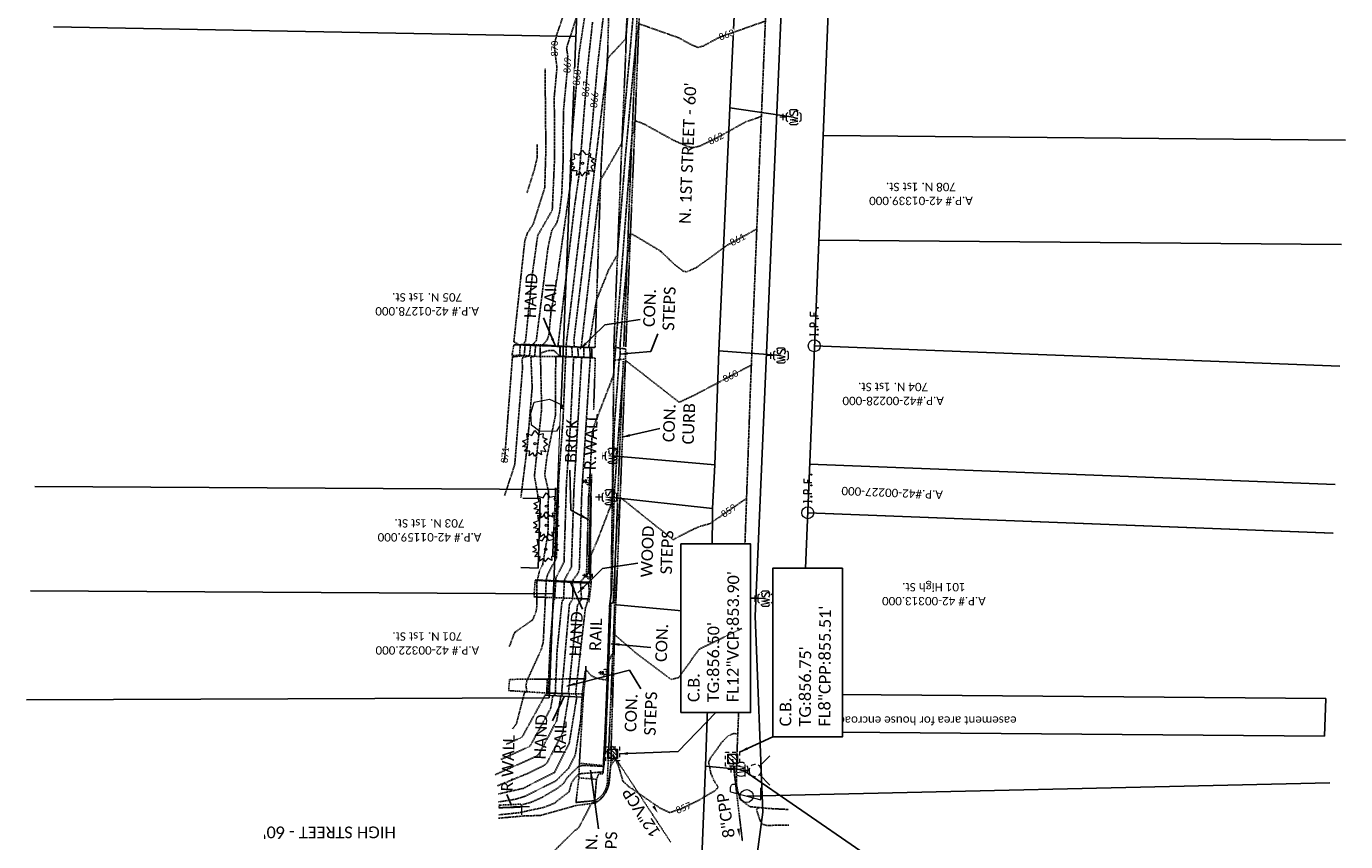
# Model space of a CAD drawing. Header units: feet. Extents: x 2292506 to 2293157, y 268466 to 270056.
# Tile 5 of 7: x 2292535 to 2292850, y 269115 to 269310. Entities that reach past the tile are written whole.
import ezdxf
from ezdxf.enums import TextEntityAlignment as Align

# ---------------------------------------------------------------- set-up
doc = ezdxf.new("R2010")
doc.units = ezdxf.units.FT
doc.header["$MEASUREMENT"] = 0
for name, pattern in [('elecex', [0]), ('gasex', [0]), ('OhDOT_USTN1', [0.055, 0.014, -0.041]), ('OhDOT_USTN3', [0.22, 0.165, -0.055]), ('OhDOT_USTN5', [0.11, 0.055, -0.055]), ('REDO_Drainage01', [1.6, 0.85, -0.75]), ('rowex', [0]), ('waterex', [0])]:
    doc.linetypes.add(name, pattern=pattern)
doc.layers.add('1_hiddle lot lines', color=7, linetype='Continuous', plot=False, transparency=0.75)
for name, color, linetype in [('BD_X_Porch_or_Deck', 7, 'Continuous'), ('DR_X_Cells', 121, 'Continuous'), ('DR_X_Storm_Sewer', 151, 'OhDOT_USTN5'), ('DR_X_Text', 7, 'Continuous'), ('DT_X_Contour_Major', 132, 'OhDOT_USTN3'), ('DT_X_Contour_Minor', 136, 'OhDOT_USTN3'), ('DV_X_Property_Line', 7, 'Continuous'), ('PV_X_Curb', 120, 'OhDOT_USTN1'), ('PV_X_Driveway', 7, 'OhDOT_USTN5'), ('PV_X_EOP', 7, 'OhDOT_USTN3'), ('PV_X_Steps', 120, 'OhDOT_USTN1'), ('PV_X_Text', 7, 'Continuous'), ('PV_X_Walk', 120, 'OhDOT_USTN5'), ('RC_X_Misc', 11, 'Continuous'), ('RD_X_Cells', 7, 'Continuous'), ('RD_X_Misc_Items', 1, 'OhDOT_USTN3'), ('RD_X_Text', 7, 'Continuous'), ('RD_X_Wall', 120, 'OhDOT_USTN1'), ('RW_X_Fee_RW', 6, 'rowex'), ('SN_X_Public', 3, 'Continuous'), ('SV_X_Mon_Cells_Found', 7, 'Continuous'), ('SV_X_Text', 7, 'Continuous'), ('SV_X_Text_Label', 7, 'Continuous'), ('UT_X_Electric', 1, 'elecex'), ('UT_X_Electric_Cells', 1, 'Continuous'), ('UT_X_Gas', 2, 'gasex'), ('UT_X_Gas_Cells', 2, 'Continuous'), ('UT_X_Misc_Cells', 7, 'Continuous'), ('UT_X_Water', 133, 'waterex'), ('UT_X_Water_Cells', 131, 'Continuous'), ('VG_X_Cells', 3, 'Continuous'), ('VG_X_Flower_Bed', 3, 'OhDOT_USTN1'), ('XS_X_Text_Info', 5, 'Continuous')]:
    doc.layers.add(name, color=color, linetype=linetype)
doc.layers.add('DT_X_User_Label_current', color=6, linetype='Continuous', transparency=0.5)
doc.styles.add('SHR', font='calibri.ttf', dxfattribs={"height": 0.75})
doc.styles.get("Standard").update_dxf_attribs({"font": 'calibri.ttf'})
doc.dimstyles.get("Standard").update_dxf_attribs({"dimtxt": 0.18, "dimasz": 0.18, "dimexe": 0.18, "dimexo": 0.0625, "dimgap": 0.09, "dimtad": 0, "dimtih": 1, "dimtoh": 1, "dimdec": 4, "dimzin": 0, "dimdsep": 46, "dimtxsty": 'Standard', "dimcen": 0.09, "dimadec": 0, "dimazin": 0, "dimtfac": 1, "dimtdec": 4, "dimtofl": 0, "dimtmove": 0, "dimatfit": 3, "dimfxl": 1, "dimtolj": 1, "dimtzin": 0, "dimarcsym": 0})

# ---------------------------------------------------------------- blocks, each defined once
blk = doc.blocks.new('SHRUB')
at = {"layer": 'VG_X_Cells', "color": 3, "linetype": 'Continuous', "lineweight": 0, "flags": 128}
blk.add_lwpolyline([(-0.004, 0.09), (0.026, 0.127), (0.047, 0.075), (0.101, 0.084), (0.084, 0.033), (0.132, 0.003), (0.089, -0.034), (0.101, -0.079), (0.064, -0.076), (0.047, -0.121), (0.026, -0.087), (-0.008, -0.128), (-0.029, -0.083), (-0.08, -0.105), (-0.071, -0.058), (-0.111, -0.062), (-0.088, -0.022), (-0.126, 0.006), (-0.089, 0.019), (-0.119, 0.059), (-0.073, 0.054), (-0.074, 0.106), (-0.037, 0.077), (-0.026, 0.127), (-0.004, 0.09)], dxfattribs=at)
at = {"layer": 'VG_X_Cells', "color": 3, "linetype": 'Continuous', "lineweight": 0}
blk.add_circle((0, 0), 0.0115, dxfattribs=at)
blk = doc.blocks.new('BUSH')
at = {"xscale": 12, "yscale": 12, "zscale": 12}
blk.add_blockref('SHRUB', (0, 0), dxfattribs=at)
blk = doc.blocks.new('CB22B-X')
at = {"layer": 'Defpoints', "color": 20, "linetype": 'REDO_Drainage01', "lineweight": 0}
blk.add_lwpolyline([(-1, 1), (1, 1), (1, -1), (-1, -1), (-1, 1)], close=True, dxfattribs=at)
at = {"layer": 'DR_X_Cells', "color": 151, "linetype": 'Continuous', "lineweight": 0}
for p, q in [((-1.15, -0.61), (0.61, 1.15)), ((-1.15, 0.52), (-0.52, 1.15)), ((-0.55, -1.15), (1.15, 0.55)), ((0.58, -1.15), (1.15, -0.58))]:
    blk.add_line(p, q, dxfattribs=at)
at = {"layer": 'DR_X_Cells', "color": 151, "linetype": 'REDO_Drainage01', "lineweight": 0}
blk.add_lwpolyline([(-1.67, 1.67), (1.67, 1.67), (1.67, -1.67), (-1.67, -1.67), (-1.67, 1.67)], close=True, dxfattribs=at)
at = {"layer": 'DR_X_Cells', "color": 151, "linetype": 'Continuous', "lineweight": 0, "flags": 128}
blk.add_lwpolyline([(-1.15, 1.15), (1.15, 1.15), (1.15, -1.15), (-1.15, -1.15), (-1.15, 1.15)], close=True, dxfattribs=at)
blk = doc.blocks.new('CBS_CATCH BASIN RECTANGLE')
blk.add_blockref('CB22B-X', (0, 0))
blk = doc.blocks.new('FH')
at = {"layer": 'UT_X_Water_Cells', "color": 133, "linetype": 'Continuous', "lineweight": 0}
for p, q in [((0, 0.06), (0, 0.146)), ((0.06, 0.103), (-0.06, 0.103)), ((-0.042, -0.042), (-0.146, -0.146)), ((0.042, -0.042), (0.146, -0.146))]:
    blk.add_line(p, q, dxfattribs=at)
for start, end in [(140.021, 184.0629), (68.1395, 112.038), (356.0165, 39.9889), (211.8788, 255.8479), (283.8239, 329.9097)]:
    blk.add_arc((0, 0), 0.06, start, end, dxfattribs=at)
blk = doc.blocks.new('FH_FIRE HYDRANT')
at = {"xscale": 12, "yscale": 12, "zscale": 12}
blk.add_blockref('FH', (0, 0), dxfattribs=at)
blk = doc.blocks.new('GV')
at = {"layer": 'UT_X_Gas_Cells', "color": 2, "linetype": 'Continuous', "lineweight": 0}
for p, q in [((0.032, 0.102), (-0.032, 0.102)), ((0, 0.07), (0, 0.134))]:
    blk.add_line(p, q, dxfattribs=at)
at = {"layer": 'UT_X_Gas_Cells', "color": 2, "linetype": 'Continuous', "lineweight": 0, "flags": 128}
blk.add_lwpolyline([(0.027, 0.027), (0.026, 0.031), (0.024, 0.034), (0.02, 0.038), (0.015, 0.042), (0.012, 0.044), (0.009, 0.044), (0.005, 0.045), (-0.004, 0.045), (-0.007, 0.044), (-0.01, 0.044), (-0.012, 0.042), (-0.018, 0.038), (-0.022, 0.033), (-0.024, 0.027), (-0.025, 0.019), (-0.027, 0.008), (-0.027, -0.007), (-0.026, -0.019), (-0.023, -0.028), (-0.019, -0.036), (-0.015, -0.039), (-0.011, -0.042), (-0.003, -0.045), (0.005, -0.045), (0.012, -0.044), (0.015, -0.042), (0.018, -0.041), (0.021, -0.038), (0.024, -0.034), (0.027, -0.027), (0.027, -0.01), (0.012, -0.01)], dxfattribs=at)
at = {"layer": 'UT_X_Gas_Cells', "color": 2, "linetype": 'Continuous', "lineweight": 0, "extrusion": (0, 0, -1)}
blk.add_arc((0, 0), 0.07, 330.0184, 29.9816, dxfattribs=at)
at = {"layer": 'UT_X_Gas_Cells', "color": 2, "linetype": 'Continuous', "lineweight": 0}
for start, end in [(60.0184, 120.0157), (330.0184, 29.9816), (239.9843, 299.9816)]:
    blk.add_arc((0, 0), 0.07, start, end, dxfattribs=at)
blk = doc.blocks.new('GVALVE_GAS VALVE')
at = {"xscale": 12, "yscale": 12, "zscale": 12}
blk.add_blockref('GV', (0, 0), dxfattribs=at)
blk = doc.blocks.new('IPF')
at = {"layer": 'SV_X_Mon_Cells_Found', "color": 7, "linetype": 'Continuous', "lineweight": 0, "flags": 128}
for points in [[(0.101, 0.04), (0.118, 0.04)], [(0.11, -0.04), (0.11, 0.04)], [(0.188, -0.04), (0.188, 0.04), (0.214, 0.04), (0.217, 0.039), (0.221, 0.038), (0.223, 0.037), (0.224, 0.036), (0.226, 0.032), (0.228, 0.029), (0.229, 0.024), (0.229, 0.017), (0.229, 0.014), (0.227, 0.01), (0.225, 0.006), (0.223, 0.004), (0.221, 0.003), (0.219, 0.002), (0.214, 0.001), (0.188, 0.001)], [(0.338, 0.04), (0.3, 0.04), (0.3, -0.04)], [(0.3, 0.001), (0.327, 0.001)], [(0.101, -0.04), (0.118, -0.04)], [(0.157, -0.029), (0.16, -0.029), (0.162, -0.031), (0.164, -0.033), (0.164, -0.036), (0.162, -0.039), (0.16, -0.04), (0.157, -0.04), (0.156, -0.039), (0.154, -0.036), (0.154, -0.033), (0.156, -0.031), (0.157, -0.029)], [(0.27, -0.029), (0.273, -0.029), (0.274, -0.031), (0.276, -0.033), (0.276, -0.036), (0.274, -0.039), (0.273, -0.04), (0.27, -0.04), (0.268, -0.039), (0.267, -0.036), (0.267, -0.033), (0.268, -0.031), (0.27, -0.029)], [(0.377, -0.029), (0.38, -0.029), (0.382, -0.031), (0.383, -0.033), (0.383, -0.036), (0.382, -0.039), (0.38, -0.04), (0.377, -0.04), (0.376, -0.039), (0.374, -0.036), (0.374, -0.033), (0.376, -0.031), (0.377, -0.029)]]:
    blk.add_lwpolyline(points, dxfattribs=at)
at = {"layer": 'SV_X_Mon_Cells_Found', "color": 7, "linetype": 'Continuous', "lineweight": 0}
blk.add_circle((0, 0), 0.06, dxfattribs=at)
blk = doc.blocks.new('ROCK')
at = {"layer": 'RD_X_Cells', "color": 120, "linetype": 'Continuous', "lineweight": 0, "flags": 128}
blk.add_lwpolyline([(-0.153, -0.097), (-0.157, 0.068), (-0.094, 0.152), (0.024, 0.158), (0.134, 0.126), (0.164, -0.027), (0.107, -0.15), (-0.056, -0.157), (-0.153, -0.097)], dxfattribs=at)
blk = doc.blocks.new('SGN1P')
at = {"layer": 'SN_X_Public', "color": 3, "linetype": 'Continuous', "lineweight": 0}
for p, q in [((0, 0), (-0.08, 0)), ((0, 0.08), (0, -0.08))]:
    blk.add_line(p, q, dxfattribs=at)
blk = doc.blocks.new('SIGNPB_PUBLIC SIGN')
at = {"xscale": 12, "yscale": 12, "zscale": 12}
blk.add_blockref('SGN1P', (0, 0), dxfattribs=at)
blk = doc.blocks.new('WSS')
at = {"layer": 'UT_X_Water_Cells', "color": 133, "linetype": 'Continuous', "lineweight": 0}
for p, q in [((0, 0.074), (0, 0.138)), ((0.032, 0.106), (-0.032, 0.106)), ((0.02, 0.008), (0.055, -0.01))]:
    blk.add_line(p, q, dxfattribs=at)
at = {"layer": 'UT_X_Water_Cells', "color": 133, "linetype": 'Continuous', "lineweight": 0, "flags": 128}
for points in [[(-0.059, 0.045), (-0.074, 0.03), (-0.074, -0.03), (-0.059, -0.045)], [(-0.055, 0.035), (-0.041, -0.041), (-0.027, 0.035), (-0.013, -0.041), (0.001, 0.035)], [(0.045, 0.059), (0.03, 0.074), (-0.03, 0.074), (-0.045, 0.059)], [(0.059, -0.045), (0.074, -0.03), (0.074, 0.03), (0.059, 0.045)], [(-0.045, -0.059), (-0.03, -0.074), (0.03, -0.074), (0.045, -0.059)]]:
    blk.add_lwpolyline(points, dxfattribs=at)
at = {"layer": 'UT_X_Water_Cells', "color": 133, "linetype": 'Continuous', "lineweight": 0, "extrusion": (0, 0, -1)}
for centre, radius, start, end in [((-0.028, 0.02), 0.0135, 303.6324, 53.7413), ((-0.039, -0.005), 0.04, 61.3463, 118.6537), ((-0.037, -0.009), 0.0316, 235.6037, 316.3305), ((-0.044, -0.022), 0.017, 132.0642, 228.5117)]:
    blk.add_arc(centre, radius, start, end, dxfattribs=at)
blk = doc.blocks.new('WGV')
at = {"layer": 'UT_X_Water_Cells', "color": 133, "linetype": 'Continuous', "lineweight": 0}
for p, q in [((0, 0.07), (0, 0.134)), ((0.032, 0.102), (-0.032, 0.102))]:
    blk.add_line(p, q, dxfattribs=at)
at = {"layer": 'UT_X_Water_Cells', "color": 133, "linetype": 'Continuous', "lineweight": 0, "flags": 128}
blk.add_lwpolyline([(-0.032, 0.041), (-0.016, -0.045), (0, 0.041), (0.016, -0.045), (0.032, 0.041)], dxfattribs=at)
at = {"layer": 'UT_X_Water_Cells', "color": 133, "linetype": 'Continuous', "lineweight": 0, "extrusion": (0, 0, -1)}
blk.add_arc((0, 0), 0.07, 330.0184, 29.9816, dxfattribs=at)
at = {"layer": 'UT_X_Water_Cells', "color": 133, "linetype": 'Continuous', "lineweight": 0}
for start, end in [(60.0184, 120.0157), (330.0184, 29.9816), (239.9843, 299.9816)]:
    blk.add_arc((0, 0), 0.07, start, end, dxfattribs=at)
blk = doc.blocks.new('PLP')
at = {"layer": 'UT_X_Misc_Cells', "color": 1, "linetype": 'Continuous', "lineweight": 0}
for p, q in [((0.043, 0.16), (0.085, 0.16)), ((0.026, 0.096), (0.085, 0.096))]:
    blk.add_line(p, q, dxfattribs=at)
at = {"layer": 'UT_X_Misc_Cells', "color": 1, "linetype": 'Continuous', "lineweight": 0, "flags": 128}
blk.add_lwpolyline([(0.043, 0.16), (-0.037, -0.14), (0.083, -0.14)], dxfattribs=at)
at = {"layer": 'UT_X_Misc_Cells', "color": 1, "linetype": 'Continuous', "lineweight": 0}
blk.add_circle((0, 0), 0.065, dxfattribs=at)
at = {"layer": 'UT_X_Misc_Cells', "color": 1, "linetype": 'Continuous', "lineweight": 0, "extrusion": (0, 0, -1)}
blk.add_arc((-0.086, 0.128), 0.0319, 88.8767, 271.1233, dxfattribs=at)

msp = doc.modelspace()

# ---------------------------------------------------------------- linework, layer by layer
at = {"layer": '1_hiddle lot lines'}
for p, q in [((2292725.16, 269283.79), (2292850.09, 269282.7)), ((2292724.14, 269258.81), (2292849.08, 269257.72)), ((2292721.5, 269193.6), (2292847.02, 269188.71)), ((2292719.38, 269141.24), (2292845.01, 269140.16))]:
    msp.add_line(p, q, dxfattribs=at)
at = {"layer": 'BD_X_Porch_or_Deck'}
for p, q in [((2292653.35, 269197.11), (2292657.47, 269196.99)), ((2292652.88, 269180.48), (2292657.01, 269180.37))]:
    msp.add_line(p, q, dxfattribs=at)
at = {"layer": 'BD_X_Porch_or_Deck', "flags": 128}
msp.add_lwpolyline([(2292657.47, 269196.99), (2292657.01, 269180.37)], dxfattribs=at)
at = {"layer": 'DR_X_Storm_Sewer'}
msp.add_line((2292703.52, 269134.71), (2292705.86, 269115.1), dxfattribs=at)
at = {"layer": 'DR_X_Text'}
for points in [[(2292685.66, 269121.75, 0, 0.667, 0), (2292684.59, 269123.44, 0, 0, -0.041595), (2292683.65, 269125.21, 0, 0, 0.125362), (2292682.43, 269126.81, 0, 0, -0.167832), (2292681.36, 269128.49, 0, 0, 0.167832), (2292680.28, 269130.18, 0, 0, 0.167832)], [(2292705.22, 269116.09, 0, 0.667, 0), (2292704.91, 269118.06, 0, 0, -0.041595), (2292704.76, 269120.07, 0, 0, 0.125362), (2292704.29, 269122.02, 0, 0, -0.167832), (2292703.98, 269123.99, 0, 0, 0.167832), (2292703.67, 269125.97, 0, 0, -0.167832), (2292703.36, 269127.94, 0, 0, -0.167832)]]:
    msp.add_lwpolyline(points, format="xyseb", dxfattribs=at)
at = {"layer": 'DT_X_Contour_Minor'}
for points, elevation in [([(2292656.79, 269281.68), (2292656.82, 269278.6), (2292656.06, 269275.47), (2292654.34, 269270.09)], 872), ([(2292716.93, 269118.92), (2292711.64, 269118.83), (2292710.69, 269119.1), (2292710.21, 269119.68), (2292709.22, 269122.64), (2292709.9, 269123.09)], 857)]:
    msp.add_lwpolyline(points, dxfattribs=dict(at, elevation=elevation))
at = {"layer": 'DT_X_Contour_Minor', "elevation": 857}
msp.add_lwpolyline([(2292675.36, 269137.22), (2292675.98, 269135.69), (2292675.76, 269134.94), (2292674.5, 269134.46), (2292674.43, 269137.73), (2292674.86, 269137.66), (2292675.36, 269137.22)], close=True, dxfattribs=at)
at = {"layer": 'DV_X_Property_Line'}
for p, q in [((2292666.07, 269307.46), (2292541.15, 269309.8)), ((2292723.04, 269233.52), (2292848.68, 269228.64)), ((2292721.94, 269205.22), (2292847.58, 269200.33)), ((2292661.67, 269199.13), (2292536.68, 269199.84)), ((2292721.49, 269193.61), (2292847.13, 269188.72)), ((2292660.67, 269174.24), (2292535.67, 269174.94)), ((2292719.73, 269150.24), (2292845.39, 269149.16))]:
    msp.add_line(p, q, dxfattribs=at)
at = {"layer": 'PV_X_Curb', "flags": 128}
for points in [[(2292681.58, 269334.55), (2292679.22, 269277.71), (2292677.5, 269233.35)], [(2292682.06, 269334.11), (2292679.8, 269277.42), (2292677.98, 269233.28)], [(2292670.79, 269124.2), (2292666.11, 269123.6)]]:
    msp.add_lwpolyline(points, dxfattribs=at)
for points in [[(2292677.38, 269229.88), (2292675.39, 269180.73), (2292675.27, 269169.78), (2292673.87, 269136.33), (2292673.58, 269129.94, -0.300282), (2292670.56, 269124.76), (2292666.06, 269124.32)], [(2292677.88, 269229.61), (2292676, 269181), (2292675.49, 269169.83), (2292674.49, 269138.27), (2292674.47, 269136.19), (2292674.48, 269134.36), (2292674.09, 269129.73, -0.242732), (2292670.79, 269124.2)]]:
    msp.add_lwpolyline(points, format="xyb", dxfattribs=at)
at = {"layer": 'PV_X_Driveway'}
msp.add_lwpolyline([(2292674.38, 269170.73), (2292673.1, 269136.57), (2292673.87, 269136.33)], dxfattribs=at)
at = {"layer": 'PV_X_EOP'}
for points in [[(2292716.5, 269445.43), (2292714.18, 269385.4), (2292713.88, 269376.85), (2292711.93, 269324.94), (2292709.85, 269275.21), (2292707.71, 269221.47), (2292705.85, 269168.33), (2292704.51, 269134.7)], [(2292647.54, 269120.56), (2292653.86, 269121.12), (2292657.52, 269121.2), (2292666.11, 269123.6)]]:
    msp.add_lwpolyline(points, dxfattribs=at)
at = {"layer": 'PV_X_EOP', "flags": 128}
msp.add_lwpolyline([(2292704.51, 269134.7), (2292704.44, 269128.38), (2292705.27, 269125.09), (2292707.67, 269123.31), (2292712.12, 269122.88), (2292716.95, 269122.64)], dxfattribs=at)
at = {"layer": 'PV_X_Steps'}
for p, q in [((2292672.67, 269133.13), (2292666.89, 269133.72)), ((2292670.97, 269129.87), (2292666.75, 269130.2))]:
    msp.add_line(p, q, dxfattribs=at)
for points in [[(2292652.71, 269233.71), (2292652.63, 269231.27)], [(2292657.47, 269233.77), (2292657.53, 269230.92)], [(2292662.24, 269233.41), (2292662.25, 269231.01)], [(2292669.81, 269233.08), (2292669.91, 269230.67)], [(2292677.95, 269232.75), (2292675.12, 269233.19), (2292675.13, 269230.05), (2292677.94, 269230.36), (2292677.95, 269232.75)], [(2292669.72, 269176.74), (2292656.31, 269177.43), (2292656.02, 269173.48)], [(2292656.02, 269173.48), (2292669.26, 269172.97)], [(2292659.19, 269153.79), (2292659.08, 269150.48)], [(2292668.32, 269153.91), (2292667.86, 269150.26)]]:
    msp.add_lwpolyline(points, dxfattribs=at)
at = {"layer": 'PV_X_Text'}
for p, q in [((2292672.96, 269238.51), (2292681.41, 269239.82)), ((2292683.97, 269232.16), (2292685.64, 269236.35)), ((2292672.43, 269180.24), (2292680.88, 269181.56)), ((2292678.87, 269155.96), (2292681.61, 269151.48))]:
    msp.add_line(p, q, dxfattribs=at)
at = {"layer": 'PV_X_Walk'}
for points in [[(2292681.23, 269379.34), (2292679.28, 269339.11), (2292678.96, 269335.03), (2292677.95, 269303.27), (2292676.86, 269277.48), (2292675.12, 269233.19), (2292675.13, 269230.05), (2292674.46, 269174.25), (2292674.1, 269171.29), (2292673.47, 269152.19), (2292672.67, 269133.13), (2292672.52, 269131.18), (2292671.52, 269131.19), (2292670.97, 269129.87), (2292670.56, 269124.76)], [(2292669.72, 269176.74), (2292669.5, 269178.73), (2292669.63, 269197.71), (2292670.69, 269230.54), (2292669.91, 269230.67), (2292662.25, 269231.01), (2292657.53, 269230.92), (2292652.63, 269231.27), (2292650.76, 269231.18), (2292651.21, 269233.72), (2292652.71, 269233.71), (2292657.47, 269233.77), (2292662.24, 269233.41), (2292669.81, 269233.08), (2292670.57, 269233.15), (2292670.62, 269233.16), (2292672.09, 269276.73), (2292673.65, 269303.72), (2292674.45, 269334.78)], [(2292669.72, 269176.74), (2292669.04, 269171.23), (2292668.32, 269153.91), (2292659.19, 269153.79), (2292650.18, 269153.76), (2292649.97, 269151.07), (2292659.08, 269150.48), (2292667.86, 269150.26), (2292666.89, 269133.72), (2292666.75, 269130.2), (2292666.06, 269124.32)], [(2292666.06, 269124.32), (2292670.56, 269124.76)]]:
    msp.add_lwpolyline(points, dxfattribs=at)
at = {"layer": 'RC_X_Misc'}
for p, q in [((2292651.21, 269233.72), (2292669.14, 269233.14)), ((2292669.36, 269176.97), (2292656.34, 269177.56)), ((2292667.25, 269149.54), (2292658.65, 269150.01))]:
    msp.add_line(p, q, dxfattribs=at)
at = {"layer": 'RD_X_Wall', "flags": 128}
for points in [[(2292669.08, 269197.53), (2292668.59, 269179.01)], [(2292669.73, 269197.51), (2292669.24, 269178.99)], [(2292647.62, 269123.68), (2292652.97, 269123.92)], [(2292647.65, 269123.04), (2292653, 269123.27)]]:
    msp.add_lwpolyline(points, dxfattribs=at)
at = {"layer": 'RW_X_Fee_RW'}
for p, q in [((2292659.66, 269149.34), (2292677.29, 269584.07)), ((2292719.38, 269141.24), (2292737.31, 269583.55)), ((2292659.66, 269149.34), (2292534.66, 269148.9)), ((2292845.01, 269140.16), (2292845.39, 269149.16)), ((2292719.38, 269141.24), (2292845.01, 269140.16))]:
    msp.add_line(p, q, dxfattribs=at)
at = {"layer": 'UT_X_Electric'}
msp.add_line((2292706.88, 269125.86), (2292846.33, 269129.04), dxfattribs=at)
at = {"layer": 'UT_X_Gas'}
for p, q in [((2292730.62, 269675.01), (2292708.93, 269168.85)), ((2292706.35, 269090.28), (2292710.76, 269121.99))]:
    msp.add_line(p, q, dxfattribs=at)
at = {"layer": 'UT_X_Gas', "flags": 128}
msp.add_lwpolyline([(2292708.93, 269168.85), (2292710.76, 269121.99)], dxfattribs=at)
at = {"layer": 'UT_X_Water'}
for p, q in [((2292718.1, 269288.2), (2292702.88, 269290.43)), ((2292700.19, 269232.28), (2292715.1, 269231.18)), ((2292699.27, 269205.03), (2292674.8, 269207.2)), ((2292674.07, 269197.31), (2292698.72, 269194.61)), ((2292698.55, 269173.67), (2292711.36, 269173.07)), ((2292698.3, 269169.49), (2292675.84, 269171.61)), ((2292697.06, 269132.97), (2292705.56, 269132.22))]:
    msp.add_line(p, q, dxfattribs=at)
at = {"layer": 'UT_X_Water', "flags": 128}
msp.add_lwpolyline([(2292683.71, 268773.53), (2292683.66, 268782.91), (2292684.08, 268787.13), (2292684.11, 268794.11), (2292685.36, 268841.85), (2292685.95, 268846.35), (2292686.77, 268865.44), (2292686.83, 268866.32), (2292687.86, 268892.27), (2292689.73, 268937.82), (2292689.86, 268941.32), (2292690.01, 268946.54), (2292690.63, 268968.05), (2292691.28, 268983.9), (2292692.86, 269021.18), (2292693.3, 269035.61), (2292694.49, 269060.6), (2292695.08, 269083.38), (2292697.06, 269132.97), (2292698.3, 269169.49), (2292698.55, 269173.67), (2292698.72, 269194.61), (2292699.27, 269205.03), (2292700.19, 269232.28), (2292702.88, 269290.43), (2292704.73, 269331.16), (2292705.48, 269354.85), (2292707.21, 269398.54), (2292707.65, 269410.56), (2292708.73, 269468.23), (2292708.76, 269468.9), (2292709.97, 269496.73), (2292712.75, 269531.9), (2292714.51, 269575.71), (2292714.59, 269576.91), (2292714.37, 269588.21), (2292715.89, 269614.66), (2292715.94, 269623.28), (2292716.28, 269627.6), (2292716.51, 269631.68), (2292718.45, 269673.77)], dxfattribs=at)
at = {"layer": 'VG_X_Flower_Bed', "flags": 128}
msp.add_lwpolyline([(2292661.21, 269199.52), (2292660.5, 269183.3)], dxfattribs=at)

# ---------------------------------------------------------------- block references
at = {"layer": 'DR_X_Cells', "rotation": 90}
for p in [(2292674.84, 269135.95, 856.5), (2292703.52, 269134.71, 856.75)]:
    msp.add_blockref('CBS_CATCH BASIN RECTANGLE', p, dxfattribs=at)
at = {"layer": 'RD_X_Misc_Items', "xscale": 24, "yscale": 24, "zscale": 24, "rotation": 90}
msp.add_blockref('ROCK', (2292659.08, 269216.81, 867.48), dxfattribs=at)
at = {"layer": 'SN_X_Public', "xscale": 2, "yscale": 2, "zscale": 2, "rotation": 90}
msp.add_blockref('SIGNPB_PUBLIC SIGN', (2292653.04, 269123.32, 858.37), dxfattribs=at)
at = {"layer": 'SV_X_Mon_Cells_Found', "xscale": 24, "yscale": 24, "zscale": 24, "rotation": 90}
for p in [(2292723.04, 269233.52), (2292721.49, 269193.61)]:
    msp.add_blockref('IPF', p, dxfattribs=at)
at = {"layer": 'UT_X_Electric_Cells', "xscale": 24, "yscale": 24, "zscale": 24, "rotation": 90}
msp.add_blockref('PLP', (2292706.88, 269125.86), dxfattribs=at)
at = {"layer": 'UT_X_Gas_Cells', "rotation": 90}
for p in [(2292669.05, 269201.1), (2292669.21, 269178.57), (2292673.08, 269155.3, 860.16)]:
    msp.add_blockref('GVALVE_GAS VALVE', p, dxfattribs=at)
at = {"layer": 'UT_X_Water_Cells', "rotation": 90}
for name, p, xscale, yscale, zscale in [('WSS', (2292718.1, 269288.2, 862.48), 24, 24, 24), ('WSS', (2292715.1, 269231.18, 860.77), 24, 24, 24), ('WSS', (2292674.8, 269207.2, 861.52), 24, 24, 24), ('WSS', (2292674.07, 269197.31, 860.75), 24, 24, 24), ('WSS', (2292711.36, 269173.07, 858.45), 24, 24, 24), ('WGV', (2292705.56, 269132.22, 857.3), 24, 24, 24), ('FH_FIRE HYDRANT', (2292708.92, 269131.98, 855.02), 2, 2, 2)]:
    msp.add_blockref(name, p, dxfattribs=dict(at, xscale=xscale, yscale=yscale, zscale=zscale))
at = {"layer": 'VG_X_Cells', "xscale": 2, "yscale": 2, "zscale": 2, "rotation": 90}
for p in [(2292667.63, 269277.11, 866.75), (2292656.3, 269210.09), (2292659.01, 269195.17), (2292658.94, 269190.62), (2292658.8, 269184.86)]:
    msp.add_blockref('BUSH', p, dxfattribs=at)

# ---------------------------------------------------------------- texts
at = {"layer": 'DR_X_Text', "style": 'SHR'}
for s, rotation, p in [('12"VCP', 123.0592, (2292686.47, 269117.07, 857)), ('8"CPP', 99.0638, (2292704.1, 269116.1))]:
    msp.add_text(s, height=2.8, rotation=rotation, dxfattribs=at).set_placement(p)
at = {"layer": 'PV_X_Text', "char_height": 2.8, "attachment_point": 2, "rotation": 87.8327, "style": 'SHR'}
for s, insert in [('CON.\\PSTEPS', (2292682.26, 269242.63)), ('CON.\\PCURB', (2292686.95, 269215.1)), ('WOOD\\PSTEPS', (2292681.73, 269184.36)), ('CON.', (2292685.15, 269162.55)), ('CON.\\PSTEPS', (2292677.84, 269145.81)), ('CON.\\PSTEPS', (2292668.29, 269112.36))]:
    msp.add_mtext_dynamic_manual_height_columns(s, width=23.3461, gutter_width=14, heights=[0], dxfattribs=dict(at, insert=insert))
at = {"layer": 'SV_X_Text', "char_height": 2, "attachment_point": 2, "style": 'SHR'}
for s, width, insert, rotation in [('Lucille E. Hoopingarner\\PA.P.# 42-01339.000\\P708 N. 1st St.', 50.2909, (2292748.55, 269263.82), 180), ('Kenna J. Hall\\PWendy S. Hall\\PA.P.# 42-01278.000\\P705 N. 1st St.', 54.9549, (2292630.48, 269234.09), 180), ('Terry L. Wells\\PJanet Lee Wells\\PA.P.#42-00228-000\\P704 N. 1st St.', 50.2909, (2292741.9, 269212.66), 180), ('A.P.#42-00227-000', 50.2909, (2292741.62, 269197.34), 177.7569), ('Erika Hoopingarner\\PTyler Golec\\PA.P.# 42-01159.000\\P703 N. 1st St.', 54.9549, (2292631.04, 269180.05), 180), ('Lorrie Westmill\\PDouglas Westmill\\PA.P.# 42-00313.000\\P101 High St.', 50.2909, (2292751.64, 269164.79), 180), ('Sarah M. Vogel\\PA.P.# 42-00322.000\\P701 N. 1st St.', 54.9549, (2292630.53, 269156.34), 180), ('easement area for house encroachment', 50.2909, (2292746.04, 269142.9), 180)]:
    msp.add_mtext_dynamic_manual_height_columns(s, width=width, gutter_width=1, heights=[0], dxfattribs=dict(at, insert=insert, rotation=rotation))
at = {"layer": 'SV_X_Text_Label', "style": 'SHR'}
for s, rotation, p in [("N. 1ST STREET - 60'", 87.5929, (2292693.45, 269262.6)), ("HIGH STREET - 60'", 180, (2292622.98, 269118.57))]:
    msp.add_text(s, height=2.8, rotation=rotation, dxfattribs=at).set_placement(p)

# ---------------------------------------------------------------- leaders
at = {"layer": 'PV_X_Text'}
for points in [[(2292667.02, 269232.68), (2292672.96, 269238.51)], [(2292676.45, 269231.51), (2292683.97, 269232.16)], [(2292677.01, 269211.65), (2292686.11, 269213.78)], [(2292666.49, 269174.42), (2292672.43, 269180.24)], [(2292663.9, 269152.17), (2292678.87, 269155.96)], [(2292669.55, 269132.05), (2292671.44, 269118.05)]]:
    msp.add_leader(points, dimstyle='Standard', override={"dimscale": 20, "dimtxt": 0.01, "dimasz": 0.1}, dxfattribs=at)
at = {"layer": 'RD_X_Text'}
msp.add_leader([(2292669.16, 269191.89), (2292664.86, 269194.2)], dimstyle='Standard', override={"dimscale": 20, "dimtxt": 0.01, "dimasz": 0.1}, dxfattribs=at)
at = {"layer": 'XS_X_Text_Info'}
for points in [[(2292676.51, 269135.95), (2292690.53, 269136.54)], [(2292706, 269132.14), (2292734.16, 269112.64)]]:
    msp.add_leader(points, dimstyle='Standard', override={"dimscale": 20, "dimtxt": 0.01, "dimasz": 0.1}, dxfattribs=at)

# ---------------------------------------------------------------- next in the draw order: texts
at = {"layer": 'RD_X_Text', "char_height": 2.8, "attachment_point": 2, "rotation": 87.8327, "style": 'SHR', "bg_fill": 2}
for s, insert in [('HAND \\PRAIL', (2292653.87, 269245.59, 870)), ('BRICK\\PR.WALL', (2292663.59, 269210.79, -861.24)), ('HAND \\PRAIL', (2292664.7, 269164.69, -0.24)), ('HAND \\PRAIL', (2292656.24, 269140.05, 861.76)), ('\\PR.WALL', (2292643.72, 269133.94, -1726.24))]:
    msp.add_mtext_dynamic_manual_height_columns(s, width=12.4069, gutter_width=14, heights=[0], dxfattribs=dict(at, insert=insert))

# ---------------------------------------------------------------- next in the draw order: wipeouts: each hides what was drawn before it
for points in [[(2292726.71, 269262.68), (2292726.91, 269266.66), (2292778.02, 269266.49), (2292778.13, 269262.81)], [(2292725.25, 269208.21), (2292726.23, 269219.11), (2292755.99, 269219.03), (2292754.66, 269208.94)], [(2292736.23, 269163.8), (2292766.99, 269163.53), (2292767.62, 269170.93), (2292734.8, 269171.07), (2292734.78, 269169.94)]]:
    msp.add_wipeout(points)
for points, layer in [([(2292700.42, 269306.42), (2292704.28, 269307.85), (2292703.72, 269309.35), (2292699.87, 269307.92)], 'DT_X_User_Label_current'), ([(2292671.1, 269290.21), (2292671.46, 269294.23), (2292669.86, 269294.38), (2292669.51, 269290.35)], 'DT_X_User_Label_current'), ([(2292698.04, 269281.45), (2292701.7, 269283.32), (2292700.98, 269284.74), (2292697.31, 269282.87)], 'DT_X_User_Label_current'), ([(2292703.58, 269257.38), (2292706.59, 269259.03), (2292705.82, 269260.43), (2292702.81, 269258.79)], 'DT_X_User_Label_current'), ([(2292701.59, 269224.62), (2292705.23, 269226.54), (2292704.48, 269227.96), (2292700.84, 269226.03)], 'DT_X_User_Label_current'), ([(2292649.75, 269205.62), (2292650.02, 269209.04), (2292648.42, 269209.16), (2292648.16, 269205.74)], 'DT_X_User_Label_current'), ([(2292701.37, 269192.29), (2292704.69, 269194.58), (2292703.79, 269195.9), (2292700.46, 269193.61)], 'DT_X_User_Label_current'), ([(2292694.05, 269158.05), (2292696.88, 269161.04), (2292695.72, 269162.14), (2292692.89, 269159.15)], 'DT_X_User_Label_current'), ([(2292690.21, 269121.51), (2292693.99, 269123.12), (2292693.37, 269124.6), (2292689.58, 269122.98)], 'DT_X_User_Label_current'), ([(2292713.11, 269140.01), (2292713.11, 269180.33), (2292729.77, 269180.33), (2292729.77, 269140.01)], 'XS_X_Text_Info')]:
    msp.add_wipeout(points).dxf.layer = layer

# ---------------------------------------------------------------- next in the draw order: linework, layer by layer
at = {"layer": 'DR_X_Storm_Sewer'}
msp.add_line((2292674.84, 269135.95), (2292688.74, 269114.78), dxfattribs=at)
at = {"layer": 'DT_X_Contour_Minor'}
for points, elevation in [([(2292648.69, 269205.58), (2292649.03, 269206.63), (2292650.88, 269230.84), (2292653.69, 269231.19), (2292653.9, 269233.6), (2292653.39, 269233.82), (2292652.44, 269233.76), (2292651.21, 269234.5), (2292653.84, 269258.7), (2292654.49, 269260.51), (2292655.83, 269262.61), (2292658.6, 269271.26), (2292658.87, 269280.47), (2292658.67, 269299.82)], 871), ([(2292660.98, 269112.85), (2292665.84, 269117.65), (2292666.71, 269118.25), (2292669.79, 269124.12), (2292671.35, 269124.63), (2292672.47, 269125.67), (2292673.3, 269126.92), (2292673.85, 269128.36), (2292674.38, 269133.19), (2292675.55, 269134.63), (2292676.3, 269132.82), (2292677.27, 269129.45), (2292678.65, 269128.16), (2292686.33, 269122.87), (2292688.46, 269121.91), (2292691.31, 269122.82), (2292695.59, 269124.95), (2292699.28, 269127.14), (2292700.09, 269127.92), (2292699.03, 269129.61), (2292698.34, 269131.22), (2292697.78, 269133.88), (2292698.16, 269134.86), (2292700.97, 269138.75), (2292702.42, 269140.23), (2292703.8, 269140.84), (2292704.74, 269140.67)], 857)]:
    msp.add_lwpolyline(points, dxfattribs=dict(at, elevation=elevation))
at = {"layer": 'RD_X_Text'}
msp.add_line((2292664.86, 269194.2), (2292664.6, 269203.8), dxfattribs=at)
at = {"layer": 'XS_X_Text_Info'}
msp.add_lwpolyline([(2292713.11, 269140.01), (2292729.77, 269140.01), (2292729.77, 269180.33), (2292713.11, 269180.33)], close=True, dxfattribs=at)

# ---------------------------------------------------------------- next in the draw order: texts
at = {"layer": 'DT_X_User_Label_current', "style": 'SHR'}
for s, rotation, p in [('863', 20.3482, (2292702.07, 269307.89)), ('866', 84.9303, (2292670.48, 269292.29)), ('862', 27.0427, (2292699.51, 269283.1)), ('861', 28.6809, (2292704.7, 269258.91)), ('860', 27.857, (2292703.03, 269226.29)), ('871', 85.6184, (2292649.09, 269207.39)), ('859', 34.5678, (2292702.58, 269194.09)), ('858', 46.5903, (2292694.88, 269160.1)), ('857', 23.061, (2292691.79, 269123.05))]:
    msp.add_text(s, height=1.6, rotation=rotation, dxfattribs=at).set_placement(p, align=Align.MIDDLE_CENTER)
at = {"layer": 'XS_X_Text_Info', "insert": (2292714.75, 269142.52), "char_height": 2.8, "attachment_point": 1, "rotation": 89.6957, "style": 'SHR'}
msp.add_mtext_dynamic_manual_height_columns('C.B.\\PTG:856.75\'\\PFL8"CPP:855.51\'', width=37.6914, gutter_width=14, heights=[0], dxfattribs=at)

# ---------------------------------------------------------------- next in the draw order: leaders
at = {"layer": 'RD_X_Text'}
for points, override in [([(2292661.19, 269233.4), (2292658.27, 269240.18)], {"dimscale": 20, "dimtxt": 0.01, "dimasz": 0.1}), ([(2292664.71, 269177.18), (2292667.63, 269170.55)], {"dimscale": 20, "dimtxt": 0.01, "dimasz": 0.1}), ([(2292674.49, 269162.25), (2292683.98, 269161.39)], {"dimscale": 20, "dimtxt": 0.01, "dimasz": 0.1}), ([(2292663.21, 269149.62), (2292660.48, 269143.83)], {"dimscale": 20, "dimtxt": 0.01, "dimasz": 0.1}), ([(2292650.68, 269123.6), (2292649.5, 269126.22)], {"dimscale": 20, "dimtxt": 0.01, "dimasz": 0.070388})]:
    msp.add_leader(points, dimstyle='Standard', override=override, dxfattribs=at)
at = {"layer": 'XS_X_Text_Info'}
msp.add_leader([(2292705.19, 269136.38), (2292713.11, 269140.01)], dimstyle='Standard', override={"dimscale": 20, "dimtxt": 0.01, "dimasz": 0.1}, dxfattribs=at)

# ---------------------------------------------------------------- next in the draw order: wipeouts: each hides what was drawn before it
for points, layer in [([(2292669.08, 269292.81), (2292669.4, 269296.91), (2292667.81, 269297.03), (2292667.49, 269292.93)], 'DT_X_User_Label_current'), ([(2292691.15, 269145.82), (2292691.15, 269186.15), (2292707.8, 269186.15), (2292707.8, 269145.82)], 'XS_X_Text_Info')]:
    msp.add_wipeout(points).dxf.layer = layer

# ---------------------------------------------------------------- next in the draw order: linework, layer by layer
at = {"layer": 'DT_X_Contour_Major', "elevation": 860}
msp.add_lwpolyline([(2292647.57, 269124.46), (2292651.6, 269125.09), (2292653.75, 269125.75), (2292661.23, 269129.46), (2292664.25, 269132.48), (2292665.91, 269135.66), (2292667.19, 269144.01), (2292667.55, 269150.32), (2292668.31, 269155.89), (2292668.61, 269155.89), (2292669.64, 269154.72), (2292670.86, 269154.06), (2292673.08, 269153.63), (2292673.47, 269153.99), (2292674.27, 269172.32), (2292674.61, 269174.98), (2292675.22, 269198.13), (2292677.22, 269226.14), (2292677.68, 269226.01), (2292677.87, 269230.06), (2292690.74, 269220.01), (2292694.35, 269221.7), (2292708.01, 269228.92)], dxfattribs=at)
at = {"layer": 'DT_X_Contour_Minor'}
for points, elevation in [([(2292647.3, 269128.3), (2292654.55, 269131.28), (2292658.5, 269133.22), (2292659.11, 269133.71), (2292662.88, 269140.99), (2292664.33, 269149.7), (2292664.55, 269149.91), (2292664.29, 269150.7), (2292666.42, 269171.5), (2292667.4, 269172.91), (2292667.13, 269177.03), (2292668.76, 269178.98), (2292669.05, 269178.97), (2292669.57, 269197.63), (2292669.14, 269197.62), (2292669.94, 269212.68), (2292670.56, 269214.9), (2292675.04, 269226.48), (2292679.5, 269284.39), (2292679.97, 269284.45), (2292680.08, 269287.09), (2292680.49, 269287.25), (2292682.36, 269286.53), (2292689.76, 269282.47), (2292693.26, 269281.01), (2292694.09, 269280.91), (2292695.58, 269281.25), (2292699.7, 269283.19), (2292706.63, 269287.06), (2292710.4, 269288.35)], 862), ([(2292709.3, 269261.43), (2292702.2, 269257.54), (2292694.95, 269252.27), (2292692.49, 269251.19), (2292691.69, 269251.38), (2292689.65, 269252.94), (2292686.28, 269256.17), (2292679.64, 269260.14), (2292678.98, 269260.29), (2292678.76, 269256.11), (2292678.46, 269256.16), (2292676.62, 269233.94), (2292676.67, 269231.38), (2292676.39, 269229.98), (2292675.22, 269214.14), (2292674.85, 269197.81), (2292674.5, 269195.6), (2292671.08, 269186.69), (2292669.65, 269183.52), (2292669.45, 269177.4), (2292669.06, 269176.81), (2292669.25, 269174.59), (2292668.68, 269171.75), (2292668.34, 269170.98), (2292665.95, 269150.23), (2292666.28, 269149.63), (2292664.46, 269138.51), (2292660.9, 269131.51), (2292653.42, 269127.69), (2292647.47, 269126.33)], 861), ([(2292647.52, 269123.34), (2292648.07, 269123.07), (2292652.8, 269123.2), (2292653.16, 269123.79), (2292655.33, 269124.36), (2292658.05, 269125.58), (2292661.53, 269127.67), (2292663.12, 269128.86), (2292663.94, 269130.23), (2292666.69, 269132.96), (2292667.84, 269133.2), (2292672.57, 269132.95), (2292673.31, 269146.02), (2292674.41, 269171.95), (2292674.97, 269171.99), (2292675.91, 269192.09), (2292676.25, 269192.03), (2292676.63, 269197.29), (2292689.29, 269187.16), (2292693.85, 269189.54), (2292695.8, 269190.35), (2292698.06, 269190.98), (2292706.85, 269197.04)], 859), ([(2292705.75, 269165.95), (2292695.51, 269160.97), (2292690.64, 269154.18), (2292688.84, 269153.74), (2292680.51, 269159.95), (2292675.54, 269164.26), (2292675.24, 269164.35), (2292675.08, 269159.91), (2292674.65, 269159.68), (2292673.93, 269158.14), (2292672.76, 269133.08), (2292672.5, 269131.63), (2292666.79, 269131.17), (2292665.77, 269130.16), (2292664.98, 269128.96), (2292664.44, 269126.88), (2292661.21, 269124.42), (2292661.21, 269124.24), (2292658.22, 269123.1), (2292652.29, 269121.85), (2292647.63, 269121.37)], 858)]:
    msp.add_lwpolyline(points, dxfattribs=dict(at, elevation=elevation))
at = {"layer": 'XS_X_Text_Info'}
msp.add_line((2292690.53, 269136.54), (2292699.47, 269145.82), dxfattribs=at)
msp.add_lwpolyline([(2292691.15, 269145.82), (2292707.8, 269145.82), (2292707.8, 269186.15), (2292691.15, 269186.15)], close=True, dxfattribs=at)

# ---------------------------------------------------------------- next in the draw order: texts
at = {"layer": 'DT_X_User_Label_current', "style": 'SHR'}
msp.add_text('867', height=1.6, rotation=85.5552, dxfattribs=at).set_placement((2292668.45, 269294.92), align=Align.MIDDLE_CENTER)
at = {"layer": 'XS_X_Text_Info', "insert": (2292692.79, 269148.33), "char_height": 2.8, "attachment_point": 1, "rotation": 89.6957, "style": 'SHR'}
msp.add_mtext_dynamic_manual_height_columns('C.B.\\PTG:856.50\'\\PFL12"VCP:853.90\'', width=41.0748, gutter_width=14, heights=[0], dxfattribs=at)

# ---------------------------------------------------------------- next in the draw order: wipeouts: each hides what was drawn before it
msp.add_wipeout([(2292666.93, 269295.55), (2292667.29, 269299.65), (2292665.69, 269299.79), (2292665.34, 269295.69)]).dxf.layer = 'DT_X_User_Label_current'

# ---------------------------------------------------------------- next in the draw order: texts
at = {"layer": 'DT_X_User_Label_current', "style": 'SHR'}
msp.add_text('868', height=1.6, rotation=84.9917, dxfattribs=at).set_placement((2292666.31, 269297.67), align=Align.MIDDLE_CENTER)

# ---------------------------------------------------------------- next in the draw order: wipeouts: each hides what was drawn before it
msp.add_wipeout([(2292664.74, 269298.58), (2292664.89, 269302.62), (2292663.29, 269302.67), (2292663.15, 269298.64)]).dxf.layer = 'DT_X_User_Label_current'

# ---------------------------------------------------------------- next in the draw order: texts
msp.add_text('869', height=1.6, rotation=87.9414, dxfattribs=at).set_placement((2292664.02, 269300.63), align=Align.MIDDLE_CENTER)

# ---------------------------------------------------------------- next in the draw order: wipeouts: each hides what was drawn before it
msp.add_wipeout([(2292661.76, 269302.53), (2292661.74, 269306.64), (2292660.14, 269306.64), (2292660.16, 269302.52)]).dxf.layer = 'DT_X_User_Label_current'

# ---------------------------------------------------------------- next in the draw order: linework, layer by layer
at = {"layer": 'DT_X_Contour_Major'}
for points, elevation in [([(2292680.64, 269334.78), (2292677.93, 269306.87), (2292673.73, 269302.37), (2292665.58, 269234.92), (2292665.65, 269233.28), (2292666.44, 269233.25), (2292666.64, 269231.31), (2292666.5, 269230.77), (2292665.51, 269230.7), (2292664.73, 269214.38), (2292663.8, 269201), (2292663.21, 269181.86), (2292661.28, 269178.06), (2292660.95, 269172.9), (2292660.74, 269172.66), (2292659.88, 269162.09), (2292659.38, 269150.46), (2292658.69, 269149.95), (2292653.16, 269139.92), (2292649.48, 269138.25)], 865), ([(2292649.01, 269197.7), (2292651.44, 269205.2), (2292653.31, 269228.47), (2292653.16, 269229.85), (2292653.36, 269230.77), (2292654.94, 269231.09), (2292655.18, 269233.3), (2292655.04, 269233.79), (2292653.86, 269233.87), (2292653.61, 269234.17), (2292654, 269234.59), (2292655.68, 269251.03), (2292656.92, 269259.93), (2292660.4, 269265.96), (2292660.94, 269278.1), (2292660.88, 269293.09), (2292661.52, 269300.03), (2292660.85, 269305.38), (2292661.44, 269307.79), (2292666.7, 269323.51)], 870)]:
    msp.add_lwpolyline(points, dxfattribs=dict(at, elevation=elevation))
at = {"layer": 'DT_X_Contour_Minor'}
for points, elevation in [([(2292671.78, 269335.62), (2292666.84, 269303.73), (2292665, 269282.3), (2292664.92, 269273.46), (2292661.58, 269250.01), (2292660.09, 269241.49), (2292659.56, 269236.1), (2292659.15, 269234.89), (2292658.11, 269233.75), (2292662.29, 269233.29), (2292662.25, 269231.01), (2292660.8, 269232.39), (2292659.46, 269232.38), (2292657.56, 269231.76), (2292657.86, 269218.41), (2292656.13, 269202.41), (2292656.98, 269197.58), (2292656.89, 269197.03)], 868), ([(2292648.09, 269134.59), (2292655.07, 269137.77), (2292659.97, 269146.7), (2292660.53, 269149.71), (2292661.11, 269150.25), (2292661.54, 269160.48), (2292662.73, 269172.45), (2292663.09, 269172.88), (2292663.3, 269177.48), (2292664.97, 269180.65), (2292665.58, 269199.16), (2292667.43, 269230.65), (2292667.95, 269230.71), (2292667.98, 269233.16), (2292667.32, 269233.25), (2292671.95, 269273.18), (2292677.03, 269281.97), (2292681.51, 269332.28), (2292681.92, 269332.24), (2292682.05, 269333.85), (2292683.99, 269333.42), (2292696.63, 269328.23), (2292712.24, 269333.15)], 864), ([(2292673.4, 269319.07), (2292671.15, 269299.87), (2292669.72, 269283.69), (2292663.73, 269233.81), (2292663.93, 269233.34), (2292665.06, 269233.3), (2292665.2, 269231.19), (2292664.99, 269230.84), (2292663.96, 269230.9), (2292663.6, 269230.71), (2292662.96, 269215.66), (2292661.97, 269202.21), (2292661.39, 269182.83), (2292659.26, 269178.75), (2292658.97, 269177.58), (2292658.24, 269162.6), (2292657.79, 269161.02), (2292654.35, 269153.4), (2292654.11, 269152.42), (2292654.31, 269150.79), (2292653.77, 269150.63), (2292651.82, 269143.11), (2292650.88, 269141.9)], 866), ([(2292666.98, 269314.61), (2292663.83, 269304.77), (2292664.09, 269302.77), (2292663.97, 269299.23), (2292663.06, 269289.5), (2292663, 269277.94), (2292662.66, 269269.66), (2292662.13, 269265.38), (2292661.51, 269262.95), (2292660.28, 269261.05), (2292659.39, 269257.13), (2292656.57, 269234.71), (2292655.75, 269233.89), (2292656.43, 269233.73), (2292656.19, 269231.01), (2292655.3, 269230.79), (2292655.59, 269223.5), (2292654.39, 269209.19), (2292652.89, 269197.25)], 869), ([(2292646.73, 269130.96), (2292656.71, 269135.4), (2292657.37, 269136.13), (2292661.48, 269143.97), (2292662.45, 269149.8), (2292662.83, 269150.09), (2292662.67, 269150.9), (2292664.49, 269171.69), (2292665.25, 269172.92), (2292665.36, 269175.78), (2292665.2, 269176.9), (2292665.4, 269177.55), (2292666.47, 269179.02), (2292666.86, 269179.93), (2292667.47, 269198.73), (2292669.49, 269230.68), (2292669.37, 269233.11), (2292669.11, 269233.15), (2292670.96, 269244.39), (2292673.93, 269251.81), (2292675.97, 269255.25), (2292677.95, 269279.54), (2292680.61, 269308.33), (2292680.89, 269308.29), (2292681.1, 269310.53), (2292690.65, 269307.15), (2292693.9, 269305.36), (2292695.32, 269304.87), (2292696.49, 269305.19), (2292700.27, 269307.25), (2292711.35, 269311.16)], 863), ([(2292670.03, 269310.92), (2292668.84, 269300.03), (2292666.89, 269274.97), (2292665.71, 269266.79), (2292661.79, 269233.71), (2292662.08, 269233.44), (2292663.72, 269233.35), (2292663.73, 269231.05), (2292661.22, 269230.92), (2292661.17, 269216.96), (2292659.08, 269206.71), (2292658.6, 269202.67), (2292659.48, 269198.85), (2292659.37, 269188.6), (2292658.11, 269181.25), (2292657.33, 269179.64), (2292656.74, 269177.11), (2292656.73, 269171.25), (2292656.48, 269169.87), (2292655.69, 269167.96), (2292651.41, 269164.98), (2292650.12, 269161.58)], 867)]:
    msp.add_lwpolyline(points, dxfattribs=dict(at, elevation=elevation))

# ---------------------------------------------------------------- next in the draw order: texts
at = {"layer": 'DT_X_User_Label_current', "style": 'SHR'}
msp.add_text('870', height=1.6, rotation=90.1716, dxfattribs=at).set_placement((2292660.95, 269304.58), align=Align.MIDDLE_CENTER)

# ---------------------------------------------------------------- next in the draw order: wipeouts: each hides what was drawn before it
for points in [[(2292615.67, 269232.2), (2292615.47, 269240.51), (2292645.57, 269240.38), (2292645.07, 269232.94)], [(2292613.18, 269178.84), (2292613.24, 269186.52), (2292649.78, 269186.17), (2292649.42, 269178.44)], [(2292594.01, 269155.18), (2292594.19, 269159.45), (2292645.33, 269158.9), (2292645.42, 269155.31)]]:
    msp.add_wipeout(points)

doc.saveas('drawing.dxf')
